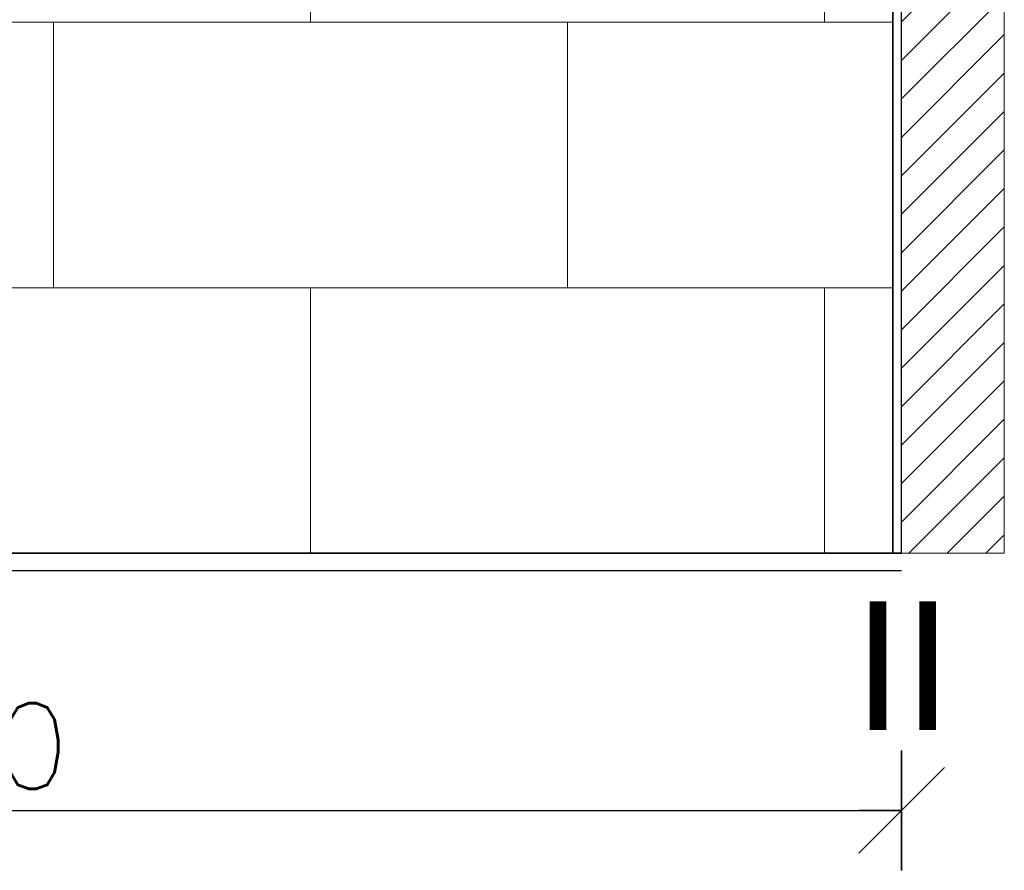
# Model space of a CAD drawing. Header units: millimetres. Extents: x 15214 to 140083, y -437840 to -79279.
# Tile 19 of 64: x 36232 to 36347, y -198043 to -197943. Entities that reach past the tile are written whole.
import ezdxf

# ---------------------------------------------------------------- set-up
doc = ezdxf.new("R2010")
doc.units = ezdxf.units.MM
doc.layers.get('0').update_dxf_attribs({"lineweight": 0})
for name, color, linetype, lineweight in [('1_POSADZKA PODZIAŁY', 151, 'Continuous', 0), ('Hatch', 4, 'Continuous', 5), ('Istn-sciany', 3, 'Continuous', 30), ('Sciany', 2, 'Continuous', 35), ('WYMIAROWANIE', 1, 'Continuous', 13)]:
    doc.layers.add(name, color=color, linetype=linetype, lineweight=lineweight)
doc.layers.add('AS_ opisy', color=7, linetype='Continuous')
doc.styles.add('TXT', font='simplex.shx')
doc.dimstyles.new('DIM50', dxfattribs={"dimscale": 5, "dimtxt": 2, "dimasz": 1, "dimexe": 0, "dimexo": 0, "dimgap": 0.5, "dimtad": 1, "dimdec": 4, "dimrnd": 0.5, "dimdsep": 46, "dimtxsty": 'TXT', "dimblk": 'TICK1', "dimblk1": 'TICK1', "dimblk2": 'TICK1', "dimsah": 1, "dimcen": 0, "dimse1": 1, "dimse2": 1, "dimclrd": 1, "dimclre": 7, "dimclrt": 9, "dimadec": 0, "dimazin": 0, "dimtfac": 1, "dimtdec": 4, "dimtmove": 2, "dimatfit": 3, "dimldrblk": 'TICK1', "dimfxl": 1, "dimtolj": 1, "dimarcsym": 0})

# ---------------------------------------------------------------- blocks, each defined once
blk = doc.blocks.new('TICK1')
at = {"color": 0}
for p, q in [((0, -1.4), (0, 1.4)), ((0, 0), (-1, 0))]:
    blk.add_line(p, q, dxfattribs=at)
at = {"color": 2}
blk.add_line((-1, -1), (1, 1), dxfattribs=at)
blk = doc.blocks.new('*D1458')
at = {"layer": 'DEFPOINTS', "color": 0, "transparency": 16777216}
for p in [(36114.9, -198005.57), (36334.9, -198005.57), (36334.9, -198035.57)]:
    blk.add_point(p, dxfattribs=at)
at = {"layer": 'Sciany', "color": 1, "lineweight": -2, "transparency": 16777216}
blk.add_line((36119.9, -198035.57), (36329.9, -198035.57), dxfattribs=at)
at = {"layer": 'Sciany', "color": 1, "lineweight": -2, "transparency": 16777216, "xscale": 5, "yscale": 5, "zscale": 5, "rotation": 180}
blk.add_blockref('TICK1', (36114.9, -198035.57), dxfattribs=at)
at = {"layer": 'Sciany', "color": 1, "lineweight": -2, "transparency": 16777216, "xscale": 5, "yscale": 5, "zscale": 5}
blk.add_blockref('TICK1', (36334.9, -198035.57), dxfattribs=at)
at = {"layer": 'Sciany', "color": 9, "transparency": 16777216, "insert": (36224.9, -198028.07), "char_height": 10, "attachment_point": 5, "style": 'TXT'}
blk.add_mtext('\\A1;220', dxfattribs=at)

msp = doc.modelspace()

# ---------------------------------------------------------------- hatches: boundary and pattern name
at = {"layer": 'Hatch'}
h = msp.add_hatch(dxfattribs=at)
h.set_pattern_fill('ANSI31', color=256)
h.set_pattern_definition([(45, (-23731.6685, -3365.9778), (-2.24506403, 2.24506403), [])])
h.paths.add_polyline_path([(36334.89886, -198005.56612), (36346.89886, -198005.56612), (36346.89886, -197729.56612), (36334.89886, -197729.56612)])

# ---------------------------------------------------------------- linework, layer by layer
at = {"layer": '1_POSADZKA PODZIAŁY', "linetype": 'Continuous'}
msp.add_lwpolyline([(36115.89886, -197768.56612), (36333.89886, -197768.56612), (36333.89886, -198005.56612), (36115.89886, -198005.56612)], close=True, dxfattribs=at)
for points in [[(36265.89886, -197943.56612), (36265.89886, -197912.56612)], [(36325.89886, -197943.56612), (36325.89886, -197912.56612)], [(36138.89886, -197943.56612), (36333.89886, -197943.56612)], [(36235.89886, -197974.56612), (36235.89886, -197943.56612)], [(36295.89886, -197974.56612), (36295.89886, -197943.56612)], [(36138.89886, -197974.56612), (36333.89886, -197974.56612)], [(36265.89886, -198005.56612), (36265.89886, -197974.56612)], [(36325.89886, -198005.56612), (36325.89886, -197974.56612)]]:
    msp.add_lwpolyline(points, dxfattribs=at)
at = {"layer": 'Istn-sciany'}
for points in [[(36334.89886, -198005.56612), (36334.89886, -197728.56612)], [(36114.89886, -198007.56612), (36334.89886, -198007.56612)]]:
    msp.add_lwpolyline(points, dxfattribs=at)
at = {"layer": 'Sciany'}
for points in [[(36333.89886, -198005.56612), (36333.89886, -197728.56612)], [(36114.89886, -198005.56612), (36334.89886, -198005.56612)]]:
    msp.add_lwpolyline(points, dxfattribs=at)
at = {"layer": 'WYMIAROWANIE'}
msp.add_lwpolyline([(36334.89886, -198005.56612), (36346.89886, -198005.56612), (36346.89886, -197728.56612), (36334.89886, -197728.56612)], close=True, dxfattribs=at)

# ---------------------------------------------------------------- texts
at = {"layer": 'AS_ opisy', "insert": (36329.22919, -198011.19246), "char_height": 15, "attachment_point": 1, "style": 'TXT'}
msp.add_mtext_dynamic_manual_height_columns('{\\fArial|b0|i0|c238|p34;II}', width=15, gutter_width=75, heights=[15], dxfattribs=at)

# ---------------------------------------------------------------- dimensions: what is measured, and where the dimension line sits
at = {"layer": 'Sciany'}
dim = msp.add_linear_dim(base=(36334.89886, -198035.56612), p1=(36114.89886, -198005.56612), p2=(36334.89886, -198005.56612), dimstyle='DIM50', override={"dimfxl": 0}, dxfattribs=at)
dim.commit()
dim.dimension.update_dxf_attribs({"geometry": '*D1458', "text_midpoint": (36224.89886, -198028.06612)})

doc.saveas('drawing.dxf')
